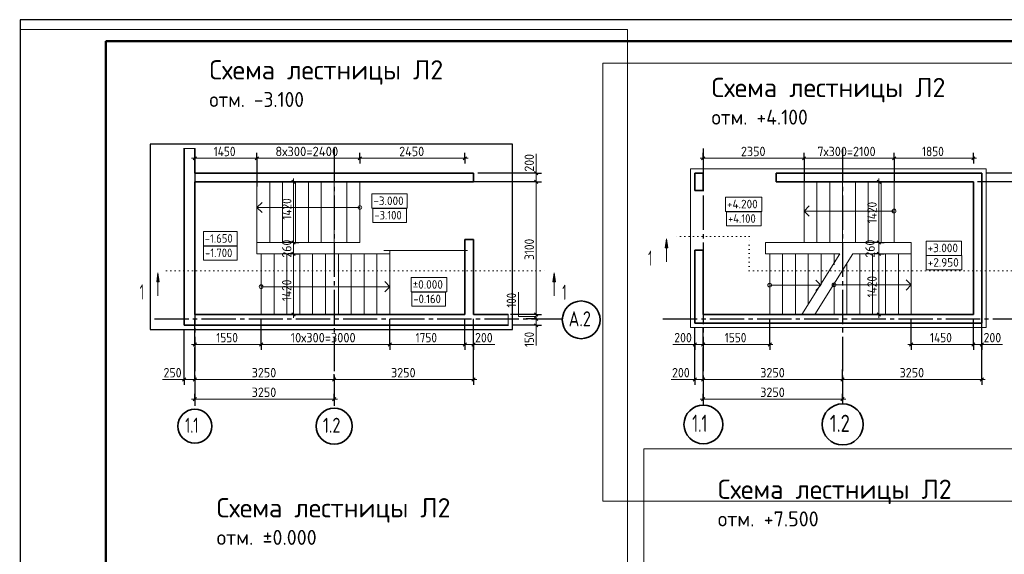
# Model space of a CAD drawing. Header units: millimetres. Extents: x -5 to 21000, y -5 to 14850.
# Tile 2 of 21: x -5 to 11479, y 8610 to 14850. Entities that reach past the tile are written whole.
import ezdxf

# ---------------------------------------------------------------- set-up
doc = ezdxf.new("R2010")
doc.units = ezdxf.units.MM
doc.linetypes.add('______5', pattern=[550, 400, -50, 50, -50])
doc.linetypes.add('______9', pattern=[50, 0, -50])
for name, color, linetype, lineweight in [('Standard', 7, 'Continuous', 25), ('Общий01', 7, 'Continuous', 13), ('Примечания', 7, 'Continuous', 13), ('Размерная линия_ общее', 7, 'Continuous', 13)]:
    doc.layers.add(name, color=color, linetype=linetype, lineweight=lineweight)
doc.layers.add('ЖБ Лестница', color=7, linetype='Continuous', lineweight=25, true_color=0xe0e0ff)
doc.layers.add('ЖБ Стена верхний уровень', color=7, linetype='Continuous', lineweight=25, true_color=0x006e00)
doc.layers.add('Оси', color=7, linetype='______5', true_color=0x656565)
doc.layers.add('Размерная выноска', color=7, linetype='Continuous')
doc.styles.add('ISOCPEUR', font='txt')

msp = doc.modelspace()

# ---------------------------------------------------------------- hatches: boundary and pattern name
at = {"layer": 'Общий01', "linetype": 'Continuous', "lineweight": 13, "transparency": 33554687}
for points in [[(7524, 12187), (7539, 12292), (7554, 12187)], [(1593, 11792), (1608, 11897), (1623, 11792)], [(6213, 11792), (6228, 11897), (6243, 11792)]]:
    msp.add_hatch(color=7, dxfattribs=at).paths.add_polyline_path(points, flags=16)

# ---------------------------------------------------------------- linework, layer by layer
at = {"layer": 'Standard', "color": 7, "linetype": 'Continuous', "lineweight": 18, "transparency": 33554687}
msp.add_line((7085, 14737), (-5, 14737), dxfattribs=at)
at = {"layer": 'Standard', "color": 7, "linetype": 'Continuous', "lineweight": 25, "transparency": 33554687}
msp.add_line((1000, 14600), (1000, 529), dxfattribs=at)
msp.add_lwpolyline([(0, 0), (21000, 0), (21000, 14850), (0, 14850), (0, 0)], close=True, dxfattribs=at)
at = {"layer": 'Standard', "color": 7, "linetype": 'Continuous', "lineweight": 13, "transparency": 33554687}
msp.add_lwpolyline([(21000, 14850), (0, 14850), (0, 0), (21000, 0), (21000, 14850)], dxfattribs=at)
at = {"layer": 'Standard', "color": 7, "linetype": 'Continuous', "lineweight": 18, "transparency": 33554687}
for points in [[(-5, 4657), (7085, 4657), (7085, 14737)], [(13650, 14342), (6796, 14342), (6796, 9230), (13650, 9230), (13650, 14342)], [(13578, 9843), (7275, 9843), (7275, 4355), (13578, 4355), (13578, 9843)]]:
    msp.add_lwpolyline(points, dxfattribs=at)
at = {"layer": 'Standard', "color": 7, "linetype": 'Continuous', "lineweight": 50, "transparency": 33554687}
msp.add_lwpolyline([(1000, 14600), (20750, 14600), (20750, 250), (1000, 250), (1000, 14600)], close=True, dxfattribs=at)
at = {"layer": 'Standard', "color": 254, "linetype": 'Continuous', "lineweight": -3, "true_color": 0xc4c4ff, "transparency": 33554687}
msp.add_lwpolyline([(1516, 11233), (5742, 11233), (5742, 13398), (1516, 13398), (1516, 11233)], dxfattribs=at)
at = {"layer": 'Standard', "color": 254, "linetype": 'Continuous', "lineweight": 13, "true_color": 0xc4c4ff, "transparency": 33554687}
msp.add_lwpolyline([(7818, 11258), (11268, 11258), (11268, 13108), (7818, 13108), (7818, 11258)], dxfattribs=at)
at = {"layer": 'Standard', "color": 252, "linetype": 'Continuous', "lineweight": 18, "true_color": 0x8f8f8f, "transparency": 33554687}
for points in [[(4102, 12650), (4516, 12650), (4516, 12816), (4102, 12816), (4102, 12650)], [(8227, 12611), (8651, 12611), (8651, 12778), (8227, 12778), (8227, 12611)], [(2138, 12210), (2531, 12210), (2531, 12377), (2138, 12377), (2138, 12210)], [(10568, 12099), (10981, 12099), (10981, 12266), (10568, 12266), (10568, 12099)], [(4562, 11674), (4975, 11674), (4975, 11840), (4562, 11840), (4562, 11674)]]:
    msp.add_lwpolyline(points, dxfattribs=at)
at = {"layer": 'ЖБ Лестница', "color": 253, "linetype": 'Continuous', "lineweight": 13, "true_color": 0xa0a0a0, "transparency": 33554687}
for p, q in [((2762, 12958), (2762, 12118)), ((2912, 12958), (2912, 12248)), ((3062, 12958), (3062, 12248)), ((3212, 12958), (3212, 12248)), ((3362, 12958), (3362, 12248)), ((3512, 12958), (3512, 12248)), ((3662, 12958), (3662, 12248)), ((3812, 12958), (3812, 12248)), ((3962, 12958), (3962, 12248)), ((9143, 12958), (9143, 12248)), ((9293, 12958), (9293, 12248)), ((9443, 12958), (9443, 12248)), ((9593, 12958), (9593, 12248)), ((9743, 12958), (9743, 12248)), ((9893, 12958), (9893, 12248)), ((10043, 12958), (10043, 12248)), ((10193, 12958), (10193, 12248)), ((10193, 12958), (10193, 12248)), ((2822, 12718), (2762, 12658)), ((3962, 12658), (2762, 12658)), ((2762, 12658), (2837, 12658)), ((2762, 12658), (2762, 12658)), ((2762, 12658), (2762, 12658)), ((2762, 12658), (2762, 12658)), ((2762, 12658), (2822, 12598)), ((3940, 12658), (3940, 12658)), ((3962, 12681), (3962, 12681)), ((3962, 12636), (3962, 12636)), ((3985, 12658), (3985, 12658)), ((9203, 12676), (9143, 12616)), ((10193, 12638), (10193, 12638)), ((10193, 12616), (9143, 12616)), ((9143, 12616), (9218, 12616)), ((9143, 12616), (9143, 12616)), ((9143, 12616), (9143, 12616)), ((9143, 12616), (9143, 12616)), ((9143, 12616), (9203, 12556)), ((10170, 12616), (10170, 12616)), ((10193, 12593), (10193, 12593)), ((10215, 12616), (10215, 12616)), ((3962, 12248), (2762, 12248)), ((10218, 12248), (8693, 12248)), ((8693, 12248), (8693, 12118)), ((10218, 12248), (10393, 12248)), ((10393, 12248), (10393, 11408)), ((2762, 12118), (2812, 12118)), ((4312, 12118), (2812, 12118)), ((2812, 12118), (2812, 11408)), ((2962, 12118), (2962, 11408)), ((3112, 12118), (3112, 11408)), ((3262, 12118), (3262, 11408)), ((3412, 12118), (3412, 11408)), ((3562, 12118), (3562, 11408)), ((3712, 12118), (3712, 11408)), ((3862, 12118), (3862, 11408)), ((4012, 12118), (4012, 11408)), ((4162, 12118), (4162, 11408)), ((4244, 12155), (5217, 12155)), ((4312, 11408), (4312, 12155)), ((8693, 12118), (8743, 12118)), ((9562, 12118), (8743, 12118)), ((8743, 12118), (8743, 11751)), ((8893, 12118), (8893, 11408)), ((9043, 12118), (9043, 11408)), ((9118, 11408), (9562, 12118)), ((9193, 12118), (9193, 11524)), ((9268, 11408), (9712, 12118)), ((9343, 12118), (9343, 11755)), ((9493, 12118), (9493, 11987)), ((9712, 12118), (10393, 12118)), ((9793, 12118), (9793, 11408)), ((9943, 12118), (9943, 11408)), ((10093, 12118), (10093, 11408)), ((10243, 12118), (10243, 11408)), ((9643, 12008), (9643, 11408)), ((2790, 11733), (2790, 11733)), ((2812, 11756), (2812, 11756)), ((2812, 11733), (4312, 11733)), ((2835, 11733), (2835, 11733)), ((4312, 11733), (4237, 11733)), ((4312, 11733), (4252, 11793)), ((4252, 11673), (4312, 11733)), ((4312, 11733), (4312, 11733)), ((4312, 11733), (4312, 11733)), ((4312, 11733), (4312, 11733)), ((8720, 11751), (8720, 11751)), ((8743, 11773), (8743, 11773)), ((8743, 11751), (9340, 11751)), ((8743, 11751), (8743, 11408)), ((8743, 11728), (8743, 11728)), ((8765, 11751), (8765, 11751)), ((9340, 11751), (9265, 11751)), ((9340, 11751), (9280, 11811)), ((9280, 11691), (9340, 11751)), ((9340, 11751), (9340, 11751)), ((9340, 11751), (9340, 11751)), ((9340, 11751), (9340, 11751)), ((9470, 11755), (9470, 11755)), ((9493, 11778), (9493, 11778)), ((9493, 11755), (9493, 11408)), ((9493, 11755), (10393, 11755)), ((9493, 11733), (9493, 11733)), ((9515, 11755), (9515, 11755)), ((10393, 11755), (10318, 11755)), ((10393, 11755), (10333, 11815)), ((10333, 11695), (10393, 11755)), ((10393, 11755), (10393, 11755)), ((10393, 11755), (10393, 11755)), ((10393, 11755), (10393, 11755)), ((2812, 11711), (2812, 11711)), ((10418, 11408), (10468, 11408))]:
    msp.add_line(p, q, dxfattribs=at)
for centre in [(3962, 12658), (10193, 12616), (2812, 11733), (8743, 11751), (9493, 11755)]:
    msp.add_circle(centre, 22.5, dxfattribs=at)
at = {"layer": 'ЖБ Стена верхний уровень', "color": 7, "linetype": 'Continuous', "lineweight": 35, "transparency": 33554687}
for p, q in [((1912, 13348), (1912, 11283)), ((2037, 13058), (2037, 13348)), ((5287, 13058), (2037, 13058)), ((5287, 12958), (5287, 13058)), ((7868, 13058), (7868, 12958)), ((7968, 13058), (7868, 13058)), ((7968, 12958), (7968, 13058)), ((8818, 13058), (8818, 12958)), ((11118, 13058), (8818, 13058)), ((11218, 13058), (11118, 13058)), ((11218, 11408), (11218, 13058)), ((2037, 12958), (5287, 12958)), ((2037, 11408), (2037, 12958)), ((7868, 12958), (7868, 12858)), ((7968, 12858), (7968, 12958)), ((8818, 12958), (11118, 12958)), ((11118, 12958), (11118, 11408)), ((7868, 12858), (7968, 12858)), ((5187, 12283), (5187, 11408)), ((5287, 12283), (5187, 12283)), ((5287, 11408), (5287, 12283)), ((7868, 12158), (7868, 11408)), ((7968, 12158), (7868, 12158)), ((7968, 11408), (7968, 12158)), ((5187, 11408), (2037, 11408)), ((5692, 11408), (5287, 11408)), ((7868, 11408), (7868, 11308)), ((11118, 11408), (7968, 11408)), ((11218, 11308), (11218, 11408)), ((1912, 11283), (2037, 11283)), ((2037, 11283), (5692, 11283)), ((7868, 11308), (11218, 11308))]:
    msp.add_line(p, q, dxfattribs=at)
at = {"layer": 'Общий01', "color": 7, "linetype": 'Continuous', "lineweight": 13, "transparency": 33554687}
for p, q in [((7524, 12187), (7539, 12292)), ((7539, 12292), (7539, 12022)), ((7539, 12292), (7539, 12292)), ((7539, 12292), (7539, 12292)), ((7539, 12292), (7539, 12292)), ((7539, 12292), (7554, 12187)), ((7554, 12187), (7524, 12187)), ((7539, 12187), (7539, 12179)), ((1593, 11792), (1608, 11897)), ((1608, 11897), (1608, 11627)), ((1608, 11897), (1608, 11897)), ((1608, 11897), (1608, 11897)), ((1608, 11897), (1608, 11897)), ((1608, 11897), (1623, 11792)), ((6213, 11792), (6228, 11897)), ((6228, 11897), (6228, 11627)), ((6228, 11897), (6228, 11897)), ((6228, 11897), (6228, 11897)), ((6228, 11897), (6228, 11897)), ((6228, 11897), (6243, 11792)), ((1623, 11792), (1593, 11792)), ((1608, 11792), (1608, 11785)), ((6243, 11792), (6213, 11792)), ((6228, 11792), (6228, 11785))]:
    msp.add_line(p, q, dxfattribs=at)
at = {"layer": 'Общий01', "color": 7, "linetype": '______9', "lineweight": 13, "transparency": 33554687}
for p, q in [((8505, 12319), (7645, 12319)), ((8505, 11919), (8505, 12319)), ((1708, 11919), (6151, 11919)), ((8505, 11919), (12082, 11919))]:
    msp.add_line(p, q, dxfattribs=at)
at = {"layer": 'Общий01', "color": 7, "linetype": 'Continuous', "lineweight": 18, "transparency": 33554687}
for points in [[(4114, 12481), (4507, 12481), (4507, 12648), (4114, 12648), (4114, 12481)], [(8239, 12442), (8643, 12442), (8643, 12609), (8239, 12609), (8239, 12442)], [(2139, 12042), (2533, 12042), (2533, 12208), (2139, 12208), (2139, 12042)], [(10569, 11930), (10983, 11930), (10983, 12097), (10569, 12097), (10569, 11930)], [(4570, 11505), (4963, 11505), (4963, 11671), (4570, 11671), (4570, 11505)]]:
    msp.add_lwpolyline(points, dxfattribs=at)
at = {"layer": 'Оси', "color": 8, "linetype": '______5', "lineweight": -3, "transparency": 33554687}
for p, q in [((2037, 13348), (2037, 10343)), ((3662, 13348), (3662, 10343)), ((7968, 13348), (7968, 10398)), ((9593, 13348), (9593, 10398)), ((1566, 11358), (6324, 11358)), ((7496, 11358), (12218, 11358))]:
    msp.add_line(p, q, dxfattribs=at)
at = {"layer": 'Оси', "color": 7, "linetype": 'Continuous', "lineweight": 35, "transparency": 33554687}
for centre, radius in [((6544, 11347), 220), ((7969, 10126), 226), ((9594, 10126), 240), ((2038, 10105), 198), ((3663, 10105), 210)]:
    msp.add_circle(centre, radius, dxfattribs=at)
at = {"layer": 'Примечания', "color": 7, "linetype": 'Continuous', "lineweight": 13, "transparency": 33554687}
for p, q in [((6018, 13058), (6018, 13283)), ((6018, 11358), (6018, 11048)), ((5287, 11059), (5537, 11059)), ((7868, 11059), (7613, 11059)), ((11218, 11059), (11458, 11059)), ((1912, 10650), (1662, 10650)), ((7868, 10650), (7593, 10650))]:
    msp.add_line(p, q, dxfattribs=at)
msp.add_lwpolyline([(6018, 11385), (5813, 11385), (5813, 11670)], dxfattribs=at)
at = {"layer": 'Размерная выноска', "color": 7, "linetype": 'Continuous', "lineweight": 13, "transparency": 33554687}
for p, q in [((2042, 13348), (1907, 13348)), ((5692, 11278), (5692, 11413))]:
    msp.add_line(p, q, dxfattribs=at)
at = {"layer": 'Размерная линия_ общее', "color": 7, "linetype": 'Continuous', "lineweight": 13, "transparency": 33554687}
for p, q in [((2037, 13232), (2000, 13232)), ((2037, 13232), (2762, 13232)), ((2762, 13232), (3962, 13232)), ((3962, 13232), (5187, 13232)), ((5187, 13232), (5225, 13232)), ((7968, 13232), (7930, 13232)), ((7968, 13232), (9143, 13232)), ((9143, 13232), (10193, 13232)), ((10193, 13232), (11118, 13232)), ((11118, 13232), (11155, 13232)), ((6018, 13058), (6018, 13096)), ((3190, 12958), (3190, 12996)), ((6018, 12958), (6018, 13058)), ((10016, 12958), (10016, 12996)), ((3190, 12248), (3190, 12958)), ((6018, 11408), (6018, 12958)), ((10016, 12248), (10016, 12958)), ((3190, 12118), (3190, 12248)), ((10016, 12118), (10016, 12248)), ((3190, 11408), (3190, 11371)), ((6018, 11358), (6018, 11408)), ((10016, 11408), (10016, 11371)), ((6018, 11283), (6018, 11358)), ((6018, 11283), (6018, 11246)), ((2037, 11059), (2000, 11059)), ((2037, 11059), (2812, 11059)), ((2812, 11059), (4312, 11059)), ((4312, 11059), (5187, 11059)), ((5187, 11059), (5287, 11059)), ((5287, 11059), (5325, 11059)), ((7868, 11059), (7830, 11059)), ((7868, 11059), (7968, 11059)), ((7968, 11059), (8743, 11059)), ((8743, 11059), (8780, 11059)), ((10393, 11059), (10355, 11059)), ((10393, 11059), (11118, 11059)), ((11118, 11059), (11218, 11059)), ((11218, 11059), (11255, 11059)), ((1912, 10650), (1875, 10650)), ((1912, 10650), (2037, 10650)), ((2037, 10650), (3662, 10650)), ((3662, 10650), (5287, 10650)), ((5287, 10650), (5325, 10650)), ((7868, 10650), (7830, 10650)), ((7868, 10650), (7968, 10650)), ((7968, 10650), (9593, 10650)), ((9593, 10650), (11218, 10650)), ((11218, 10650), (11255, 10650)), ((2037, 10421), (2000, 10421)), ((2037, 10421), (3662, 10421)), ((3662, 10421), (3700, 10421)), ((7968, 10421), (7930, 10421)), ((7968, 10421), (9593, 10421)), ((9593, 10421), (9630, 10421))]:
    msp.add_line(p, q, dxfattribs=at)
at = {"layer": 'Размерная линия_ общее', "color": 7, "linetype": 'Continuous', "lineweight": 25, "transparency": 33554687}
for p, q in [((2018, 13214), (2056, 13251)), ((2743, 13214), (2781, 13251)), ((3943, 13214), (3981, 13251)), ((5168, 13214), (5206, 13251)), ((7949, 13214), (7987, 13251)), ((9124, 13214), (9162, 13251)), ((10174, 13214), (10212, 13251)), ((11099, 13214), (11137, 13251)), ((3209, 12939), (3171, 12977)), ((6037, 13039), (5999, 13077)), ((6037, 12939), (5999, 12977)), ((10034, 12939), (9997, 12977)), ((3209, 12229), (3171, 12267)), ((10034, 12229), (9997, 12267)), ((3209, 12099), (3171, 12137)), ((10034, 12099), (9997, 12137)), ((3209, 11389), (3171, 11427)), ((6037, 11389), (5999, 11427)), ((6037, 11339), (5999, 11377)), ((10034, 11389), (9997, 11427)), ((6037, 11264), (5999, 11302)), ((2018, 11040), (2056, 11078)), ((2793, 11040), (2831, 11078)), ((4293, 11040), (4331, 11078)), ((5168, 11040), (5206, 11078)), ((5268, 11040), (5306, 11078)), ((7849, 11040), (7887, 11078)), ((7949, 11040), (7987, 11078)), ((8724, 11040), (8762, 11078)), ((10374, 11040), (10412, 11078)), ((11099, 11040), (11137, 11078)), ((11199, 11040), (11237, 11078)), ((1893, 10632), (1931, 10669)), ((2018, 10632), (2056, 10669)), ((3643, 10632), (3681, 10669)), ((5268, 10632), (5306, 10669)), ((7849, 10632), (7887, 10669)), ((7949, 10632), (7987, 10669)), ((9574, 10632), (9612, 10669)), ((11199, 10632), (11237, 10669)), ((2018, 10402), (2056, 10440)), ((3643, 10402), (3681, 10440)), ((7949, 10402), (7987, 10440)), ((9574, 10402), (9612, 10440))]:
    msp.add_line(p, q, dxfattribs=at)
at = {"layer": 'Размерная линия_ общее', "color": 253, "linetype": 'Continuous', "lineweight": -3, "true_color": 0xa0a0a0, "transparency": 33554687}
for p, q in [((2037, 13232), (2037, 13295)), ((2037, 13232), (2037, 13170)), ((2037, 13232), (2037, 13058)), ((2762, 13232), (2762, 13295)), ((2762, 13232), (2762, 13170)), ((2762, 13232), (2762, 12902)), ((3962, 13232), (3962, 13295)), ((3962, 13232), (3962, 13170)), ((3962, 13232), (3962, 13232)), ((5187, 13232), (5187, 13295)), ((5187, 13232), (5187, 13170)), ((5187, 13232), (5187, 13232)), ((7968, 13232), (7968, 13295)), ((7968, 13232), (7968, 13170)), ((7968, 13232), (7968, 13232)), ((9143, 13232), (9143, 13295)), ((9143, 13232), (9143, 13170)), ((9143, 13232), (9143, 12958)), ((10193, 13232), (10193, 13295)), ((10193, 13232), (10193, 13170)), ((10193, 13232), (10193, 12958)), ((11118, 13232), (11118, 13295)), ((11118, 13232), (11118, 13170)), ((11118, 13232), (11118, 13232)), ((6018, 13058), (5955, 13058)), ((6018, 13058), (6080, 13058)), ((3190, 12958), (3127, 12958)), ((3190, 12958), (3252, 12958)), ((3190, 12958), (3190, 12958)), ((6018, 12958), (5955, 12958)), ((6018, 12958), (6080, 12958)), ((10016, 12958), (9953, 12958)), ((10016, 12958), (10078, 12958)), ((3190, 12248), (3127, 12248)), ((3190, 12248), (3252, 12248)), ((3190, 12248), (3190, 12248)), ((10016, 12248), (9953, 12248)), ((10016, 12248), (10078, 12248)), ((3190, 12118), (3127, 12118)), ((3190, 12118), (3252, 12118)), ((3190, 12118), (3190, 12118)), ((10016, 12118), (9953, 12118)), ((10016, 12118), (10078, 12118)), ((3190, 11408), (3127, 11408)), ((3190, 11408), (3252, 11408)), ((3190, 11408), (3190, 11408)), ((6018, 11408), (5955, 11408)), ((6018, 11408), (6080, 11408)), ((10016, 11408), (9953, 11408)), ((10016, 11408), (10078, 11408)), ((2037, 11059), (2037, 11358)), ((5287, 10650), (5287, 11358)), ((6018, 11358), (5955, 11358)), ((6018, 11283), (5955, 11283)), ((6018, 11358), (6080, 11358)), ((6018, 11283), (6080, 11283)), ((8743, 11059), (8743, 11358)), ((10393, 11059), (10393, 11358)), ((11218, 10650), (11218, 11358)), ((2037, 11059), (2037, 11121)), ((2037, 11059), (2037, 10996)), ((2812, 11059), (2812, 11121)), ((2812, 11059), (2812, 10996)), ((4312, 11059), (4312, 11121)), ((4312, 11059), (4312, 10996)), ((5187, 11059), (5187, 11121)), ((5187, 11059), (5187, 10996)), ((5287, 11059), (5287, 11121)), ((5287, 11059), (5287, 10996)), ((5287, 11059), (5287, 11059)), ((7868, 11059), (7868, 11121)), ((7868, 11059), (7868, 10996)), ((7968, 11059), (7968, 11121)), ((7968, 11059), (7968, 10996)), ((8743, 11059), (8743, 11121)), ((8743, 11059), (8743, 10996)), ((10393, 11059), (10393, 11121)), ((10393, 11059), (10393, 10996)), ((11118, 11059), (11118, 11121)), ((11118, 11059), (11118, 10996)), ((11218, 11059), (11218, 11121)), ((11218, 11059), (11218, 10996)), ((1912, 10650), (1912, 10713)), ((2037, 10650), (2037, 10713)), ((3662, 10650), (3662, 10713)), ((5287, 10650), (5287, 10713)), ((7868, 10650), (7868, 10713)), ((7968, 10650), (7968, 10713)), ((9593, 10650), (9593, 10713)), ((11218, 10650), (11218, 10713)), ((1912, 10650), (1912, 10588)), ((2037, 10650), (2037, 10588)), ((3662, 10650), (3662, 10588)), ((3662, 10650), (3662, 10650)), ((5287, 10650), (5287, 10588)), ((7868, 10650), (7868, 10588)), ((7968, 10650), (7968, 10588)), ((9593, 10650), (9593, 10588)), ((11218, 10650), (11218, 10588)), ((2037, 10421), (2037, 10484)), ((3662, 10421), (3662, 10484)), ((7968, 10421), (7968, 10484)), ((9593, 10421), (9593, 10484)), ((2037, 10421), (2037, 10359)), ((2037, 10421), (2037, 10421)), ((3662, 10421), (3662, 10359)), ((3662, 10421), (3662, 10421)), ((7968, 10421), (7968, 10359)), ((7968, 10421), (7968, 10421)), ((9593, 10421), (9593, 10359)), ((9593, 10421), (9593, 10421))]:
    msp.add_line(p, q, dxfattribs=at)
for points in [[(6018, 13058), (6009, 13058), (6009, 13058), (5337, 13058)], [(11949, 13058), (11940, 13058), (11940, 13058), (11268, 13058)], [(6018, 12958), (6009, 12958), (6009, 12958), (5237, 12958)], [(11949, 12958), (11940, 12958), (11940, 12958), (11168, 12958)], [(6018, 11408), (6009, 11408), (6009, 11408), (6009, 11408), (6009, 11408), (5831, 11408), (5831, 11408), (5721, 11408)], [(2812, 11059), (2812, 11067), (2812, 11067), (2812, 11067), (2812, 11067), (2812, 11067), (2812, 11067), (2812, 11358)], [(4312, 11059), (4312, 11067), (4312, 11067), (4312, 11067), (4312, 11067), (4312, 11358)], [(5187, 11059), (5187, 11067), (5187, 11067), (5187, 11358)], [(6018, 11283), (6009, 11283), (6009, 11283), (6009, 11283), (6009, 11283), (5888, 11283), (5888, 11283), (5734, 11283)], [(6018, 11358), (6009, 11358), (6009, 11358), (6009, 11358), (6009, 11358), (5902, 11358)], [(7868, 10650), (7868, 10659), (7868, 10659), (7868, 10659), (7868, 10659), (7868, 10829), (7868, 10829), (7868, 11258)], [(7868, 11059), (7868, 11067), (7868, 11067), (7868, 11206), (7868, 11206), (7868, 11258)], [(7968, 11059), (7968, 11067), (7968, 11067), (7968, 11258)], [(11118, 11059), (11118, 11067), (11118, 11067), (11118, 11358)], [(11218, 11059), (11218, 11067), (11218, 11067), (11218, 11258)], [(1912, 10650), (1912, 10659), (1912, 10659), (1912, 10659), (1912, 10659), (1912, 10851), (1912, 10851), (1912, 11233)], [(2037, 10650), (2037, 10659), (2037, 10659), (2037, 10659), (2037, 10659), (2037, 10945), (2037, 10945), (2037, 11023)], [(7968, 10650), (7968, 10659), (7968, 10659), (7968, 10659), (7968, 10659), (7968, 10890), (7968, 10890), (7968, 11023)], [(9593, 10650), (9593, 10659), (9593, 10659), (9593, 10766)]]:
    msp.add_lwpolyline(points, dxfattribs=at)
at = {"layer": 'Размерная линия_ общее', "color": 7, "linetype": 'Continuous', "lineweight": 13, "transparency": 33554687}
for points in [[(3190, 11408), (3190, 11526), (3190, 11526), (3190, 12118)], [(10016, 11408), (10016, 11568), (10016, 11568), (10016, 12118)]]:
    msp.add_lwpolyline(points, dxfattribs=at)

# ---------------------------------------------------------------- texts
at = {"color": 7, "linetype": 'Continuous', "lineweight": 50, "transparency": 33554687, "attachment_point": 7, "style": 'ISOCPEUR'}
for s, insert, char_height, width in [('\\W0.98;Схема лестницы Л2', (2208, 14091), 225, 2876.81), ('\\W0.98;Схема лестницы Л2', (8065, 13885), 225, 2876.81), ('\\W0.94;отм. -3.100', (2208, 13831), 175, 1289.48), ('\\W0.95;отм. +4.100', (8065, 13625), 175, 1307.08), ('\\W0.98;Схема лестницы Л2', (8138, 9196), 225, 2876.81), ('\\W0.98;Схема лестницы Л2', (2293, 8980), 225, 2876.81), ('\\W0.97;отм. %%p0.000', (2293, 8720), 175, 1326.77), ('\\W0.97;отм. +7.500', (8138, 8936), 175, 1326.77)]:
    msp.add_mtext(s, dxfattribs=dict(at, insert=insert, char_height=char_height, width=width))
at = {"layer": 'Standard', "color": 252, "linetype": 'Continuous', "lineweight": 18, "true_color": 0x8f8f8f, "transparency": 33554687, "char_height": 100, "attachment_point": 7, "style": 'ISOCPEUR'}
for s, insert, width in [('\\W0.95;-3.000', (4119, 12686), 427.15), ('\\W0.95;+4.200', (8244, 12648), 437.23), ('\\W0.90;-1.650', (2154, 12247), 404.71), ('\\W0.95;+3.000', (10584, 12136), 427.14), ('\\W0.95;%%p0.000', (4578, 11710), 427.15)]:
    msp.add_mtext(s, dxfattribs=dict(at, insert=insert, width=width))
at = {"layer": 'Общий01', "color": 7, "linetype": 'Continuous', "lineweight": 18, "transparency": 33554687, "char_height": 100, "attachment_point": 7, "style": 'ISOCPEUR'}
for s, insert, width in [('\\W0.90;-3.100', (4131, 12518), 404.71), ('\\W0.90;+4.100', (8256, 12479), 414.85), ('\\W0.90;-1.700', (2156, 12078), 404.71), ('\\W0.95;+2.950', (10586, 11967), 427.15), ('\\W0.90;-0.160', (4586, 11541), 404.71)]:
    msp.add_mtext(s, dxfattribs=dict(at, insert=insert, width=width))
at = {"layer": 'Общий01', "color": 7, "linetype": 'Continuous', "lineweight": 35, "transparency": 33554687, "char_height": 175, "attachment_point": 7, "style": 'ISOCPEUR'}
for insert, width in [((7325, 11979), 136.11), ((1395, 11585), 136.12), ((6323, 11581), 136.11)]:
    msp.add_mtext('\\W0.56;1', dxfattribs=dict(at, insert=insert, width=width))
at = {"layer": 'Оси', "color": 7, "linetype": 'Continuous', "lineweight": 35, "transparency": 33554687, "attachment_point": 7, "style": 'ISOCPEUR'}
for s, insert, char_height, width in [('\\W0.79;А.2', (6398, 11271), 175, 360), ('\\W0.68;1.1', (7839, 10039), 200, 328.33), ('\\W0.79;1.2', (9444, 10039), 200, 378.71), ('\\W0.68;1.1', (1925, 10029), 175, 287.29), ('\\W0.79;1.2', (3532, 10029), 175, 331.38)]:
    msp.add_mtext(s, dxfattribs=dict(at, insert=insert, char_height=char_height, width=width))
at = {"layer": 'Размерная линия_ общее', "color": 7, "linetype": 'Continuous', "lineweight": 25, "transparency": 33554687, "char_height": 110, "attachment_point": 7, "style": 'ISOCPEUR'}
for s, insert, width in [('\\W0.87;1450', (2257, 13257), 344.72), ('\\W0.97;8х300=2400', (2977, 13257), 833.86), ('\\W0.93;2450', (4421, 13257), 370.19), ('\\W0.93;2350', (8407, 13257), 359.05), ('\\W0.94;7х300=2100', (9299, 13257), 799.35), ('\\W0.87;1850', (10518, 13257), 333.45), ('\\W0.87;1550', (2287, 11084), 333.45), ('\\W0.95;10х300=3000', (3155, 11084), 876.57), ('\\W0.87;1750', (4612, 11084), 333.45), ('\\W0.91;200', (5306, 11084), 280.99), ('\\W0.91;200', (7629, 11084), 280.99), ('\\W0.87;1550', (8218, 11084), 333.45), ('\\W0.87;1450', (10612, 11084), 344.72), ('\\W0.91;200', (11237, 11084), 280.99), ('\\W0.91;250', (1673, 10675), 280.99), ('\\W0.93;3250', (2701, 10675), 359.04), ('\\W0.93;3250', (4326, 10675), 359.05), ('\\W0.91;200', (7604, 10675), 280.99), ('\\W0.93;3250', (8632, 10675), 359.05), ('\\W0.93;3250', (10257, 10675), 359.05), ('\\W0.93;3250', (2701, 10446), 359.04), ('\\W0.93;3250', (8632, 10446), 359.05)]:
    msp.add_mtext(s, dxfattribs=dict(at, insert=insert, width=width))
at = {"layer": 'Размерная линия_ общее', "color": 7, "linetype": 'Continuous', "lineweight": 25, "transparency": 33554687, "char_height": 110, "attachment_point": 7, "rotation": 90, "style": 'ISOCPEUR'}
for s, insert, width in [('\\W0.91;200', (5993, 13077), 281), ('\\W0.87;1420', (3165, 12515), 344.72), ('\\W0.87;1420', (9991, 12473), 344.72), ('\\W0.91;260', (3165, 12073), 280.99), ('\\W0.87;3100', (5993, 12046), 333.45), ('\\W0.91;260', (9968, 12073), 280.99), ('\\W0.87;1420', (3165, 11565), 344.72), ('\\W0.87;1420', (9991, 11608), 344.71), ('\\W0.83;100', (5785, 11490), 254.29), ('\\W0.83;150', (5993, 11031), 254.29)]:
    msp.add_mtext(s, dxfattribs=dict(at, insert=insert, width=width))

doc.saveas('drawing.dxf')
